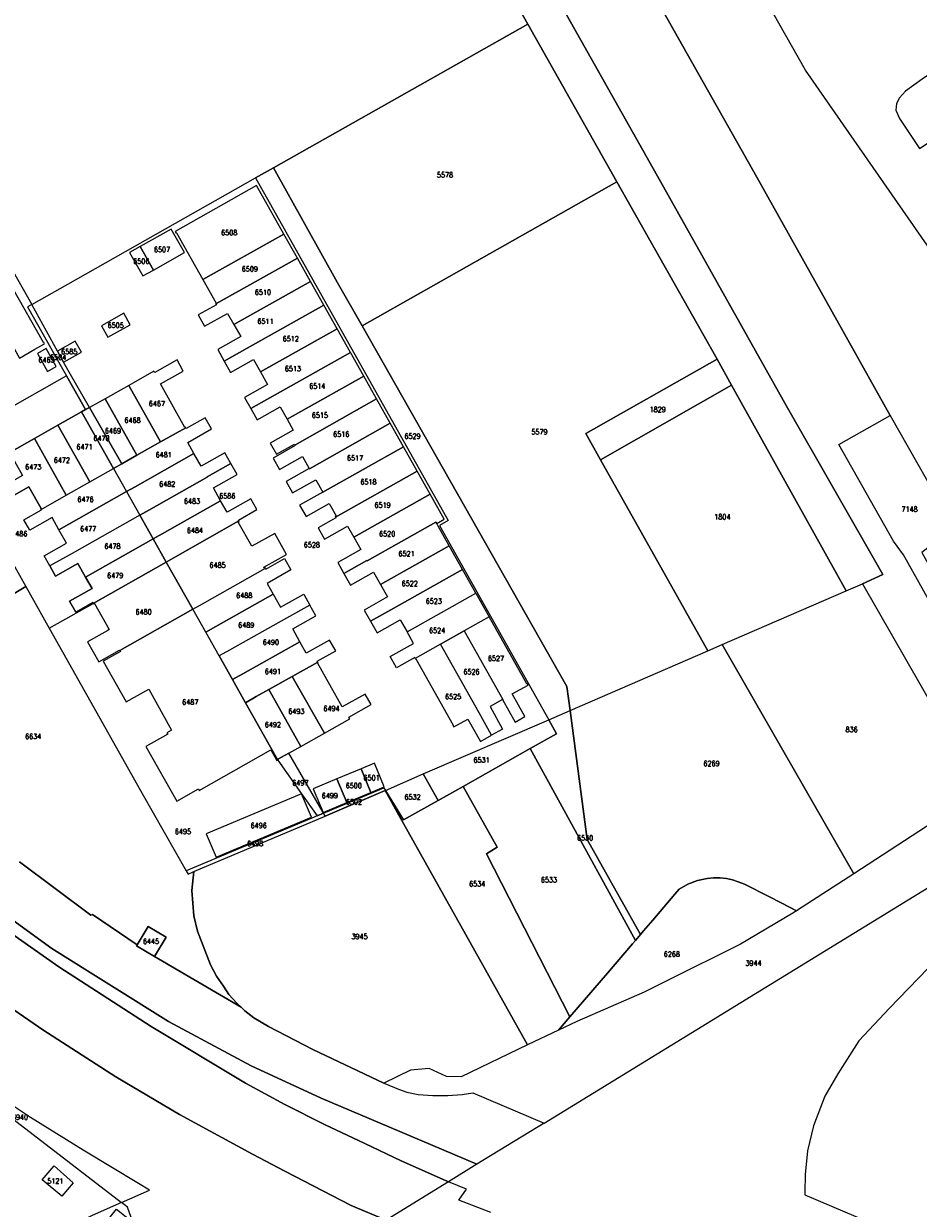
# Model space of a CAD drawing. Header units: metres. Extents: x 3 to 114181, y 112716 to 476231.
# Tile 27 of 90: x 112497 to 112670, y 474767 to 474996. Entities that reach past the tile are written whole.
import ezdxf
from ezdxf.enums import TextEntityAlignment as Align

# ---------------------------------------------------------------- set-up
doc = ezdxf.new("R2010")
doc.units = ezdxf.units.M
doc.header["$MEASUREMENT"] = 0
doc.layers.add('Kadasterperceelnummers', color=14, linetype='Continuous', lineweight=0)
doc.layers.add('Kadasterpercelen', color=14, linetype='Continuous', lineweight=13)
doc.styles.add('Style-STANDARD', font='STANDARD.shx')

msp = doc.modelspace()

# ---------------------------------------------------------------- linework, layer by layer
at = {"layer": 'Kadasterpercelen', "linetype": 'Continuous', "flags": 128}
for points in [[(112489.48, 475037.04), (112502.05, 475044.22), (112551.4, 475072.59), (112594.78, 474996.03), (112611.99, 474965.56), (112631.37, 474931.26), (112634.16, 474926.26), (112656.34, 474886.49), (112659.5, 474887.86), (112663.4, 474889.63), (112644.73, 474922.28), (112621.01, 474964.59), (112601.01, 475000), (112565.29, 475063.26), (112552.5, 475086.53), (112498.08, 475183.2), (112507.65, 475188.98), (112506.49, 475191.01), (112504.73, 475194.01), (112494.87, 475188.36)], [(112494.49, 474913.17), (112499.36, 474915.92), (112503.92, 474918.49), (112508.48, 474921.06), (112509.27, 474921.51), (112505.59, 474928.02), (112482.24, 474914.83), (112497.7, 474887.33), (112502.24, 474879.25), (112510.75, 474884.06), (112510.66, 474884.21), (112507.38, 474882.36), (112506.18, 474884.49), (112510.51, 474886.91), (112509.26, 474889.13), (112507.78, 474891.76), (112503.46, 474889.33), (112502.35, 474891.3), (112501.24, 474893.27), (112505.56, 474895.7), (112504.11, 474898.28), (112502.78, 474900.64), (112498.46, 474898.21), (112497.32, 474900.22), (112500.72, 474902.13), (112500.65, 474902.24), (112500.59, 474902.35), (112500.69, 474902.4), (112498.31, 474906.61), (112494.1, 474904.24)], [(112479.35, 474876.36), (112497.7, 474887.33), (112502.24, 474879.25), (112507.38, 474870.12), (112520.18, 474847.35), (112528.71, 474832.4), (112529.08, 474831.74), (112530.2, 474832.22), (112529.84, 474828.56), (112530.19, 474823.66), (112530.88, 474820.73), (112533.42, 474814.23), (112534.6, 474812.03), (112535.91, 474810.09), (112536.98, 474808.45), (112538.53, 474806.78), (112539.34, 474806), (112522.6, 474815.84), (112524.82, 474819.58), (112521.34, 474821.63), (112519.22, 474818.07), (112510.62, 474823.92), (112510.28, 474823.78), (112496.5, 474834.1)], [(112678.88, 474845.49), (112657.78, 474831.81), (112646.75, 474824.67), (112646.01, 474824.19), (112635.87, 474818.23), (112621.63, 474811.11), (112617.3, 474808.94), (112604.25, 474803.28), (112600.7, 474801.58), (112594.74, 474798.72), (112581.9, 474792.57), (112579.03, 474792.59), (112575.71, 474794.18), (112572.09, 474793.85), (112566.95, 474791.33), (112567.1, 474791.26), (112569.8, 474790.15), (112571.39, 474789.62), (112573.58, 474789.14), (112576.41, 474788.96), (112579.28, 474788.92), (112582.08, 474789.13), (112584.17, 474789.46), (112597.91, 474783.6), (112684.49, 474836.66)], [(112477.95, 474835.35), (112502.73, 474817.36), (112525.3, 474803.25), (112541.26, 474794.66), (112554.85, 474788.45), (112573.8, 474780.38), (112584.93, 474775.65), (112579.45, 474772.29), (112570.31, 474776.3), (112563.24, 474779.68), (112555.46, 474783.36), (112547.77, 474787.24), (112540.19, 474791.33), (112521.96, 474802.26), (112504.12, 474813.82), (112486.69, 474825.99)], [(112496.5, 474834.1), (112510.28, 474823.78), (112510.62, 474823.92), (112519.22, 474818.07), (112519.11, 474817.89), (112522.6, 474815.84), (112539.34, 474806), (112540.07, 474805.3), (112541.81, 474803.98), (112544.64, 474802.27), (112553.22, 474797.82), (112566.95, 474791.33), (112567.1, 474791.26), (112569.8, 474790.15), (112571.39, 474789.62), (112573.58, 474789.14), (112576.41, 474788.96), (112579.28, 474788.92), (112582.08, 474789.13), (112584.17, 474789.46), (112597.91, 474783.6), (112584.93, 474775.65), (112573.8, 474780.38), (112554.85, 474788.45), (112541.26, 474794.66), (112525.3, 474803.25), (112502.73, 474817.36), (112477.95, 474835.35)], [(112486.69, 474825.99), (112504.12, 474813.82), (112521.96, 474802.26), (112540.19, 474791.33), (112547.77, 474787.24), (112555.46, 474783.36), (112563.24, 474779.68), (112570.31, 474776.3), (112579.45, 474772.29), (112567.36, 474764.88), (112560.64, 474767.69), (112547.82, 474774.31), (112541.52, 474777.62), (112527.44, 474785.27), (112515.11, 474792.57), (112500.99, 474801.61), (112487.2, 474811.13)], [(112487.2, 474811.13), (112500.99, 474801.61), (112515.11, 474792.57), (112527.44, 474785.27), (112541.52, 474777.62), (112547.82, 474774.31), (112560.64, 474767.69), (112567.36, 474764.88), (112550.87, 474754.77), (112540.56, 474748.49), (112528.5, 474741.15), (112524.08, 474748.54), (112518.69, 474763.71), (112518.42, 474764.47), (112517.4, 474767.35), (112516.21, 474768.27), (112521.63, 474770.66), (112519.48, 474771.96), (112508.8, 474778.36), (112498.62, 474784.67), (112489.44, 474790.78)], [(112587.6, 474766.34), (112581.43, 474768.71), (112582.93, 474770.83), (112579.45, 474772.29), (112567.36, 474764.88)], [(112221.16, 474553.85), (112528.5, 474741.15), (112524.08, 474748.54), (112518.69, 474763.71), (112515.38, 474759.52), (112511.64, 474762.48), (112515.23, 474767.01), (112518.42, 474764.47), (112517.4, 474767.35), (112516.21, 474768.27), (112510.56, 474765.78), (112507.59, 474764.27), (112503.88, 474762.23), (112499.78, 474759.71), (112496.49, 474757.42)]]:
    msp.add_lwpolyline(points, dxfattribs=at)
for points in [[(112664.86, 474920.39), (112639.06, 474966.43), (112525.45, 475167.58), (112512.83, 475189.92), (112508.52, 475187.42), (112507.65, 475188.98), (112498.08, 475183.2), (112552.5, 475086.53), (112565.29, 475063.26), (112601.01, 475000), (112621.01, 474964.59), (112644.73, 474922.28), (112663.4, 474889.63), (112659.5, 474887.86), (112682.46, 474847.83), (112690.05, 474852.78), (112684.24, 474863.13), (112679.68, 474871.27), (112679.82, 474871.36), (112667.42, 474893.47), (112665.45, 474896.12), (112654.93, 474914.77)], [(112541.16, 475176.64), (112525.45, 475167.58), (112639.06, 474966.43), (112664.86, 474920.39), (112677.13, 474898.76), (112684.96, 474904.93), (112698.04, 474882), (112708.31, 474864.71), (112723.35, 474874.62), (112700.21, 474912.73), (112648.48, 474987.11), (112643.34, 474996.18), (112598.6, 475075.19)], [(112545.59, 474968.25), (112594.78, 474996.03), (112551.4, 475072.59), (112502.05, 475044.22), (112489.48, 475037.04), (112463.66, 475022.27), (112455.82, 475017.83), (112498.85, 474941.82), (112507.29, 474946.59), (112542.14, 474966.3)], [(112545.59, 474968.25), (112557.94, 474946.18), (112562.74, 474937.74), (112611.99, 474965.56), (112594.78, 474996.03)], [(112670.51, 474971.96), (112694.58, 474987.9), (112692.94, 474990.71), (112689.5, 474996.59), (112687.24, 474995.26), (112684.51, 474993.64), (112681.92, 474992.11), (112679.34, 474990.58), (112676.76, 474989.06), (112674.15, 474987.51), (112671.05, 474985.38), (112667.82, 474983.09), (112666.64, 474981.8), (112666.09, 474980.7), (112665.94, 474979.42), (112666.66, 474977.78)], [(112598.82, 474861.59), (112602.94, 474863.37), (112602.32, 474868.03), (112562.74, 474937.74), (112557.94, 474946.18), (112545.59, 474968.25), (112542.14, 474966.3), (112553.24, 474946.57), (112579.39, 474900.1), (112577.68, 474899.15)], [(112526.6, 474955.93), (112526.76, 474955.65), (112526.85, 474955.7), (112531.95, 474946.64), (112547.6, 474955.45), (112542.34, 474964.81)], [(112562.74, 474937.74), (112602.32, 474868.03), (112602.94, 474863.37), (112629.57, 474874.91), (112608.84, 474911.84), (112606.02, 474916.87), (112631.37, 474931.26), (112611.99, 474965.56)], [(112522.37, 474948.48), (112528.38, 474951.88), (112525.82, 474956.42), (112519.8, 474953.03)], [(112531.95, 474946.64), (112534.51, 474942.1), (112534.43, 474942.05), (112534.48, 474941.95), (112550.22, 474950.79), (112547.6, 474955.45)], [(112520.36, 474947.35), (112522.37, 474948.48), (112519.8, 474953.03), (112517.79, 474951.89)], [(112537.94, 474937.97), (112552.76, 474946.29), (112550.22, 474950.79), (112534.48, 474941.95), (112534.58, 474941.77), (112531.06, 474939.81), (112532.29, 474937.62), (112536.74, 474940.11)], [(112539.26, 474935.62), (112534.82, 474933.13), (112536.07, 474930.89), (112540.52, 474933.39), (112555.34, 474941.71), (112552.76, 474946.29), (112537.94, 474937.97)], [(112499.48, 474933.18), (112501.18, 474934.14), (112501.35, 474934.23), (112501.19, 474934.51), (112501.11, 474934.47), (112495.15, 474945.04), (112490.43, 474942.38), (112496.47, 474931.48)], [(112509.27, 474921.51), (112510.01, 474921.92), (112506.34, 474928.3), (112505, 474930.71), (112503.85, 474932.8), (112498.85, 474941.82), (112498.04, 474941.36), (112498.3, 474940.91), (112501.9, 474934.54), (112503.12, 474932.39), (112504.29, 474930.32), (112505.59, 474928.02)], [(112513.57, 474935.49), (112517.9, 474937.91), (112516.64, 474940.13), (112512.32, 474937.69)], [(112543.09, 474928.81), (112557.91, 474937.13), (112555.34, 474941.71), (112540.52, 474933.39), (112536.07, 474930.89), (112537.29, 474928.72), (112541.74, 474931.22)], [(112544.47, 474926.36), (112540.02, 474923.86), (112541.22, 474921.73), (112560.49, 474932.56), (112557.91, 474937.13), (112543.09, 474928.81)], [(112501.65, 474933.31), (112499.95, 474932.35), (112501.9, 474928.9), (112503.59, 474929.86)], [(112505, 474930.71), (112508.46, 474932.61), (112507.27, 474934.72), (112503.85, 474932.8)], [(112548.23, 474919.65), (112563.06, 474927.98), (112560.49, 474932.56), (112541.22, 474921.73), (112542.43, 474919.57), (112546.88, 474922.07)], [(112518.52, 474926.72), (112517.6, 474926.2), (112523.76, 474915.27), (112528.64, 474918.02), (112528.58, 474918.13), (112528.48, 474918.07), (112523.75, 474926.48), (112528.15, 474928.96), (112526.95, 474931.13), (112522.64, 474928.67), (112522.48, 474928.95)], [(112606.02, 474916.87), (112608.84, 474911.84), (112634.16, 474926.26), (112631.37, 474931.26)], [(112549.73, 474914.66), (112565.54, 474923.58), (112563.06, 474927.98), (112548.23, 474919.65), (112549.41, 474917.56), (112544.96, 474915.06), (112546.19, 474912.88), (112549.64, 474914.82)], [(112513.05, 474923.63), (112519.21, 474912.71), (112523.76, 474915.27), (112517.6, 474926.2)], [(112634.16, 474926.26), (112608.84, 474911.84), (112629.57, 474874.91), (112632.38, 474876.12), (112656.34, 474886.49)], [(112510.01, 474921.92), (112516.28, 474911.06), (112519.21, 474912.71), (112513.05, 474923.63)], [(112552.57, 474910.09), (112568.18, 474918.89), (112565.54, 474923.58), (112549.73, 474914.66), (112549.79, 474914.56), (112545.52, 474912.15), (112546.77, 474909.93), (112551.23, 474912.45), (112552.52, 474910.16)], [(112508.48, 474921.06), (112514.65, 474910.13), (112516.28, 474911.06), (112510.01, 474921.92), (112509.27, 474921.51)], [(112508.48, 474921.06), (112503.92, 474918.49), (112510.08, 474907.56), (112514.65, 474910.13)], [(112516.28, 474911.06), (112514.65, 474910.13), (112517.17, 474905.67), (112518.85, 474906.62), (112530.22, 474913.05), (112529.02, 474915.18), (112533.61, 474917.77), (112532.39, 474919.94), (112528.73, 474917.85), (112528.64, 474918.02), (112523.76, 474915.27), (112519.21, 474912.71)], [(112553.76, 474907.96), (112555.13, 474905.53), (112570.74, 474914.33), (112568.18, 474918.89), (112552.57, 474910.09), (112552.52, 474910.16), (112548.06, 474907.64), (112549.3, 474905.45)], [(112664.86, 474920.39), (112677.13, 474898.76), (112670.97, 474893.91), (112682.64, 474873.01), (112679.82, 474871.36), (112667.42, 474893.47), (112665.45, 474896.12), (112654.93, 474914.77)], [(112480.53, 474917.86), (112482.24, 474914.83), (112497.7, 474887.33), (112479.35, 474876.36), (112461.44, 474906.78)], [(112499.36, 474915.92), (112505.52, 474904.99), (112510.08, 474907.56), (112503.92, 474918.49)], [(112494.1, 474904.24), (112498.31, 474906.61), (112500.69, 474902.4), (112500.59, 474902.35), (112500.65, 474902.24), (112505.52, 474904.99), (112499.36, 474915.92), (112494.49, 474913.17), (112494.64, 474912.89), (112494.74, 474912.94), (112495.84, 474910.99), (112497.08, 474908.79), (112492.87, 474906.41)], [(112557.57, 474900.76), (112573.38, 474909.65), (112570.74, 474914.33), (112555.13, 474905.53), (112550.66, 474903.04), (112551.9, 474900.85), (112556.36, 474903.36), (112557.71, 474900.97), (112557.51, 474900.86)], [(112532.8, 474908.47), (112532.78, 474908.51), (112537.37, 474911.1), (112536.2, 474913.17), (112531.61, 474910.59), (112530.22, 474913.05), (112518.85, 474906.62), (112517.17, 474905.67), (112519.76, 474901.09), (112521.47, 474902.06)], [(112514.65, 474910.13), (112517.17, 474905.67), (112504.11, 474898.28), (112502.78, 474900.64), (112498.46, 474898.21), (112497.32, 474900.22), (112500.72, 474902.13), (112500.65, 474902.24), (112505.52, 474904.99), (112510.08, 474907.56)], [(112532.8, 474908.47), (112521.47, 474902.06), (112519.76, 474901.09), (112522.33, 474896.52), (112524.09, 474897.52), (112535.37, 474903.91), (112533.99, 474906.37), (112538.58, 474908.96), (112537.37, 474911.1), (112532.78, 474908.51)], [(112561.13, 474896.86), (112575.9, 474905.17), (112573.38, 474909.65), (112557.57, 474900.76), (112557.67, 474900.58), (112554.25, 474898.65), (112555.48, 474896.47), (112559.94, 474898.98)], [(112504.11, 474898.28), (112517.17, 474905.67), (112519.76, 474901.09), (112506.69, 474893.7), (112502.35, 474891.3), (112501.24, 474893.27), (112505.56, 474895.7)], [(112563.71, 474892.28), (112577.02, 474899.77), (112577.17, 474899.5), (112578.63, 474900.32), (112575.9, 474905.17), (112561.13, 474896.86), (112562.47, 474894.47), (112558.02, 474891.97), (112559.23, 474889.83), (112563.68, 474892.33)], [(112524.86, 474892.04), (112526.67, 474893.06), (112538.92, 474899.99), (112538.82, 474900.16), (112542.4, 474902.18), (112541.21, 474904.29), (112536.62, 474901.7), (112535.37, 474903.91), (112524.09, 474897.52), (112522.33, 474896.52)], [(112519.76, 474901.09), (112506.69, 474893.7), (112502.35, 474891.3), (112503.46, 474889.33), (112507.78, 474891.76), (112509.26, 474889.13), (112522.33, 474896.52)], [(112530.02, 474882.92), (112531.9, 474883.98), (112544.05, 474890.85), (112544, 474890.96), (112543.83, 474890.86), (112543.73, 474891.04), (112548.13, 474893.51), (112545.83, 474897.6), (112541.43, 474895.12), (112538.8, 474899.79), (112538.98, 474899.89), (112538.92, 474899.99), (112526.67, 474893.06), (112524.86, 474892.04)], [(112563.68, 474892.33), (112559.23, 474889.83), (112560.51, 474887.57), (112564.95, 474890.07), (112566.29, 474887.7), (112579.59, 474895.19), (112577.44, 474899.01), (112577.17, 474899.5), (112577.02, 474899.77), (112563.71, 474892.28)], [(112522.33, 474896.52), (112509.26, 474889.13), (112510.51, 474886.91), (112506.18, 474884.49), (112507.38, 474882.36), (112510.66, 474884.21), (112510.75, 474884.06), (112524.86, 474892.04)], [(112563.15, 474882.78), (112564.36, 474880.62), (112568.85, 474883.14), (112582.16, 474890.62), (112579.59, 474895.19), (112566.29, 474887.7), (112567.63, 474885.31)], [(112530.02, 474882.92), (112524.86, 474892.04), (112510.75, 474884.06), (112510.81, 474883.96), (112511.01, 474884.07), (112513.86, 474879.01), (112513.55, 474878.84), (112509.64, 474876.63), (112511.8, 474872.79), (112515.84, 474875.04), (112515.9, 474874.94)], [(112531.9, 474883.98), (112544.05, 474890.85), (112544.13, 474890.71), (112547.73, 474892.73), (112548.95, 474890.52), (112544.36, 474887.94), (112545.55, 474885.82), (112534.45, 474879.58), (112532.51, 474878.49), (112530.02, 474882.92)], [(112570.11, 474880.91), (112571.43, 474878.56), (112584.74, 474886.05), (112582.16, 474890.62), (112568.85, 474883.14), (112564.36, 474880.62), (112565.62, 474878.38)], [(112659.5, 474887.86), (112682.46, 474847.83), (112678.88, 474845.49), (112657.78, 474831.81), (112634.62, 474872.22), (112632.38, 474876.12), (112656.34, 474886.49)], [(112534.45, 474879.58), (112545.55, 474885.82), (112546.95, 474883.34), (112551.45, 474885.87), (112552.63, 474883.75), (112548.14, 474881.22), (112537.08, 474875.02), (112535.09, 474873.9), (112532.51, 474878.49)], [(112572.9, 474873.59), (112569.4, 474871.62), (112568.18, 474873.8), (112572.68, 474876.33), (112571.43, 474878.56), (112584.74, 474886.05), (112587.31, 474881.47), (112582.49, 474878.76), (112577.91, 474876.18), (112572.99, 474873.42)], [(112530.02, 474882.92), (112515.9, 474874.94), (112515.99, 474874.77), (112512.68, 474872.92), (112517.13, 474865.02), (112521.47, 474867.46), (112525.91, 474859.56), (112524.99, 474859.04), (112525.14, 474858.78), (112520.92, 474856.4), (112526.88, 474845.83), (112531.1, 474848.21), (112531.26, 474847.93), (112545.08, 474855.74), (112546.24, 474853.68), (112546.41, 474853.77), (112540.17, 474864.86), (112537.66, 474869.33), (112535.09, 474873.9), (112532.51, 474878.49)], [(112537.08, 474875.02), (112535.09, 474873.9), (112537.66, 474869.33), (112539.7, 474870.48), (112550.7, 474876.66), (112549.32, 474879.12), (112553.82, 474881.65), (112552.63, 474883.75), (112548.14, 474881.22)], [(112587.31, 474881.47), (112582.49, 474878.76), (112589.94, 474865.52), (112589.86, 474865.47), (112592.3, 474861.13), (112594.22, 474862.22), (112591.78, 474866.56), (112594.83, 474868.27), (112594.67, 474868.55), (112594.6, 474868.51)], [(112577.91, 474876.18), (112582.49, 474878.76), (112589.94, 474865.52), (112589.86, 474865.47), (112587.47, 474864.13), (112589.91, 474859.78), (112587.76, 474858.57), (112585.36, 474862.94)], [(112537.66, 474869.33), (112540.17, 474864.86), (112542.26, 474866.04), (112544.69, 474867.4), (112549.24, 474869.96), (112554.15, 474872.72), (112554.07, 474872.87), (112557.65, 474874.89), (112556.45, 474876.96), (112551.95, 474874.43), (112550.7, 474876.66), (112539.7, 474870.48)], [(112587.76, 474858.57), (112585.36, 474862.94), (112577.91, 474876.18), (112572.99, 474873.42), (112573.05, 474873.31), (112573.14, 474873.36), (112580.37, 474860.5), (112580.29, 474860.46), (112580.44, 474860.18), (112583.16, 474861.71), (112585.61, 474857.36)], [(112602.94, 474863.37), (112629.57, 474874.91), (112632.38, 474876.12), (112634.62, 474872.22), (112657.78, 474831.81), (112646.75, 474824.67), (112643.9, 474826.12), (112641.24, 474827.48), (112636.65, 474829.77), (112635.46, 474830.27), (112634.32, 474830.62), (112633.17, 474830.86), (112631.99, 474831), (112630.68, 474831.01), (112629.43, 474830.91), (112627.56, 474830.51), (112625.73, 474829.82), (112624.05, 474828.86), (112623.19, 474827.85), (112621.79, 474826.21), (112618.94, 474822.84), (112617.17, 474820.76), (112616.58, 474820.07), (112606.24, 474838.45)], [(112549.24, 474869.96), (112555.44, 474859.01), (112560.33, 474861.77), (112560.17, 474862.05), (112564.49, 474864.49), (112563.32, 474866.54), (112558.91, 474864.05), (112554.11, 474872.56), (112554.21, 474872.61), (112554.15, 474872.72)], [(112549.24, 474869.96), (112544.69, 474867.4), (112550.89, 474856.43), (112555.44, 474859.01)], [(112542.26, 474866.04), (112540.17, 474864.86), (112546.41, 474853.77), (112546.52, 474853.84), (112546.47, 474853.93), (112548.56, 474855.12), (112550.89, 474856.43), (112544.69, 474867.4)], [(112574.57, 474851.09), (112598.82, 474861.59), (112600.35, 474858.87), (112595.24, 474855.99), (112582.26, 474848.69), (112577.45, 474845.98)], [(112598.82, 474861.59), (112602.94, 474863.37), (112606.24, 474838.45), (112616.58, 474820.07), (112615.57, 474818.88), (112595.24, 474855.99), (112600.35, 474858.87)], [(112555.19, 474843.66), (112548.56, 474855.12), (112546.47, 474853.93), (112546.52, 474853.84), (112546.41, 474853.77), (112551.04, 474847.27), (112554.05, 474843.02), (112555.24, 474843.52)], [(112602.93, 474804.16), (112586.78, 474835.69), (112588.86, 474836.93), (112582.26, 474848.69), (112595.24, 474855.99), (112615.57, 474818.88), (112615.03, 474818.24), (112610.19, 474812.59)], [(112564.45, 474847.53), (112567.02, 474848.61), (112565.11, 474853.17), (112562.54, 474852.09)], [(112555.19, 474843.66), (112559.79, 474845.58), (112557.88, 474850.14), (112553.28, 474848.21)], [(112559.79, 474845.58), (112564.45, 474847.53), (112562.54, 474852.09), (112557.88, 474850.14)], [(112574.57, 474851.09), (112577.45, 474845.98), (112570.72, 474842.2), (112567.24, 474847.92)], [(112538.53, 474806.78), (112536.98, 474808.45), (112535.91, 474810.09), (112534.6, 474812.03), (112533.42, 474814.23), (112530.88, 474820.73), (112530.19, 474823.66), (112529.84, 474828.56), (112530.2, 474832.22), (112555.57, 474842.97), (112567.18, 474847.89), (112569.86, 474843.11), (112594.74, 474798.72), (112581.9, 474792.57), (112579.03, 474792.59), (112575.71, 474794.18), (112572.09, 474793.85), (112566.95, 474791.33), (112553.22, 474797.82), (112544.64, 474802.27), (112541.81, 474803.98), (112540.07, 474805.3), (112539.34, 474806)], [(112555.57, 474842.97), (112555.24, 474843.52), (112559.85, 474845.45), (112564.51, 474847.39), (112566.94, 474848.41), (112567.24, 474847.92), (112567.18, 474847.89)], [(112600.7, 474801.58), (112594.74, 474798.72), (112569.86, 474843.11), (112567.18, 474847.89), (112567.24, 474847.92), (112570.72, 474842.2), (112577.45, 474845.98), (112582.26, 474848.69), (112588.86, 474836.93), (112586.78, 474835.69), (112602.93, 474804.16)], [(112534.52, 474834.99), (112552.94, 474842.72), (112551.04, 474847.27), (112532.61, 474839.54)], [(112555.24, 474843.52), (112554.05, 474843.02), (112553, 474842.58), (112528.71, 474832.4), (112529.08, 474831.74), (112530.2, 474832.22), (112555.57, 474842.97)], [(112615.57, 474818.88), (112616.58, 474820.07), (112617.17, 474820.76), (112618.94, 474822.84), (112621.79, 474826.21), (112623.19, 474827.85), (112624.05, 474828.86), (112625.73, 474829.82), (112627.56, 474830.51), (112629.43, 474830.91), (112630.68, 474831.01), (112631.99, 474831), (112633.17, 474830.86), (112634.32, 474830.62), (112635.46, 474830.27), (112636.65, 474829.77), (112641.24, 474827.48), (112643.9, 474826.12), (112646.75, 474824.67), (112646.01, 474824.19), (112635.87, 474818.23), (112621.63, 474811.11), (112617.3, 474808.94), (112604.25, 474803.28), (112600.7, 474801.58), (112602.93, 474804.16), (112610.19, 474812.59), (112615.03, 474818.24)], [(112522.6, 474815.84), (112519.11, 474817.89), (112519.22, 474818.07), (112521.34, 474821.63), (112524.82, 474819.58)], [(112672.13, 474813.49), (112664.71, 474805.84), (112658.78, 474799.54), (112654.69, 474793.15), (112652.23, 474788.83), (112650, 474783.09), (112648.86, 474778.24), (112648.41, 474773.67), (112648.31, 474770.2), (112648.31, 474769.77), (112693.38, 474750.62), (112698.5, 474753.97), (112706.16, 474758.92), (112690.15, 474784.61)], [(112516.21, 474768.27), (112521.63, 474770.66), (112519.48, 474771.96), (112508.8, 474778.36), (112498.62, 474784.67), (112489.44, 474790.78), (112481.02, 474796.59), (112474.52, 474801.24), (112473.88, 474800.83)], [(112500.86, 474772.63), (112503.18, 474775.36), (112506.86, 474772.09), (112504.66, 474769.51)]]:
    msp.add_lwpolyline(points, close=True, dxfattribs=at)

# ---------------------------------------------------------------- texts
at = {"layer": 'Kadasterperceelnummers', "linetype": 'Continuous', "lineweight": 0, "style": 'Style-STANDARD'}
for s, p in [('5578', (112578.77, 474966.88)), ('6508', (112537.04, 474955.72)), ('6507', (112524.05, 474952.45)), ('6506', (112520.04, 474950.19)), ('6509', (112541.02, 474948.7)), ('6510', (112543.56, 474944.2)), ('6505', (112515.09, 474937.81)), ('6511', (112544.04, 474938.59)), ('6512', (112548.93, 474935.22)), ('6585', (112506.11, 474932.72)), ('6465', (112501.72, 474931.11)), ('6504', (112503.98, 474931.63)), ('6513', (112549.35, 474929.43)), ('6514', (112554.07, 474926.06)), ('6467', (112523.06, 474922.68)), ('1829', (112619.88, 474921.55)), ('6468', (112518.35, 474919.45)), ('6515', (112554.58, 474920.43)), ('6469', (112514.56, 474917.41)), ('6516', (112558.7, 474916.76)), ('6529', (112572.49, 474916.38)), ('5579', (112597.02, 474917.21)), ('6471', (112509.07, 474914.31)), ('6470', (112512.34, 474915.98)), ('6472', (112504.68, 474911.74)), ('6481', (112524.37, 474912.8)), ('6517', (112561.37, 474912.17)), ('6473', (112499.15, 474910.44)), ('6482', (112525.06, 474907.13)), ('6518', (112563.96, 474907.55)), ('6586', (112536.67, 474904.83)), ('6476', (112509.26, 474904.17)), ('6483', (112529.85, 474903.81)), ('6519', (112566.69, 474903.06)), ('1804', (112632.39, 474900.79)), ('7148', (112668.58, 474902.26)), ('6477', (112509.77, 474898.48)), ('6484', (112530.42, 474898.17)), ('6486', (112496.45, 474897.53)), ('6520', (112567.58, 474897.5)), ('6478', (112514.46, 474895.11)), ('6528', (112553.01, 474895.39)), ('6521', (112571.32, 474893.67)), ('6485', (112534.79, 474891.46)), ('6479', (112515, 474889.44)), ('6522', (112571.94, 474887.91)), ('6488', (112539.94, 474885.61)), ('6523', (112576.59, 474884.5)), ('6480', (112520.49, 474882.41)), ('6489', (112540.33, 474879.88)), ('6524', (112577.23, 474878.84)), ('6490', (112545.1, 474876.54)), ('6527', (112588.62, 474873.44)), ('6491', (112545.49, 474870.91)), ('6526', (112583.88, 474870.85)), ('6525', (112580.33, 474866.05)), ('6487', (112529.5, 474864.99)), ('6494', (112556.82, 474863.75)), ('6493', (112550.02, 474863.2)), ('6492', (112545.49, 474860.62)), ('836', (112657.38, 474859.7)), ('6634', (112499.14, 474858.36)), ('6531', (112585.83, 474853.79)), ('6269', (112630.3, 474853.11)), ('6501', (112564.57, 474850.35)), ('6497', (112550.79, 474849.38)), ('6500', (112561.12, 474848.84)), ('6499', (112556.49, 474846.9)), ('6502', (112561.17, 474845.69)), ('6532', (112572.49, 474846.64)), ('6496', (112542.74, 474841.13)), ('6495', (112528.1, 474839.96)), ('6530', (112605.85, 474838.73)), ('6498', (112542.04, 474837.63)), ('6534', (112584.99, 474829.86)), ('6533', (112598.86, 474830.63)), ('6445', (112521.92, 474818.74)), ('3945', (112562.24, 474819.68)), ('6268', (112622.62, 474816.29)), ('3944', (112638.4, 474814.54)), ('3940', (112496.59, 474784.75)), ('5121', (112503.42, 474772.43))]:
    msp.add_text(s, height=1, dxfattribs=at).set_placement(p, align=Align.MIDDLE_CENTER)

doc.saveas('drawing.dxf')
